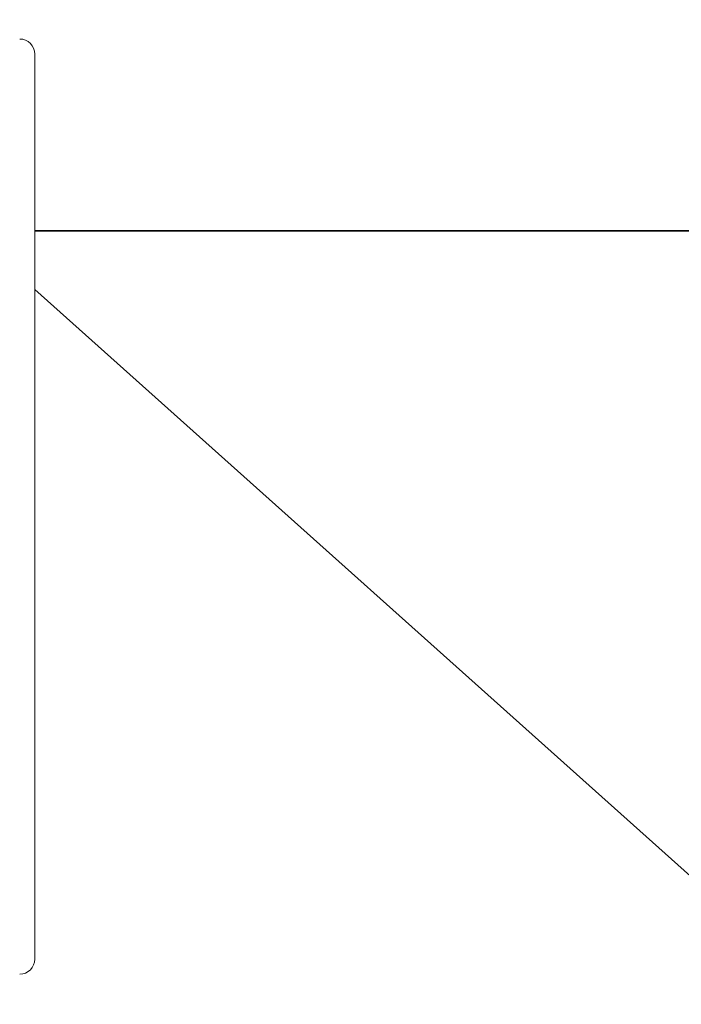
# Model space of a CAD drawing. Header units: millimetres. Extents: x -55054 to 44305, y -132338 to 49528.
# Tile 41 of 72: x 35066 to 35505, y -80382 to -79730. Entities that reach past the tile are written whole.
import ezdxf
from ezdxf import colors
from ezdxf.entities.mleader import LeaderData, LeaderLine
from ezdxf.math import Vec2, Vec3

# ---------------------------------------------------------------- set-up
doc = ezdxf.new("R2010")
doc.units = ezdxf.units.MM
doc.header["$LTSCALE"] = 100
doc.linetypes.add('FREON', pattern=[800, 450, 0, -350])
for name, color, linetype, lineweight in [('.WK_WODA_OPIS', 7, 'Continuous', 13), ('GL-freon', 6, 'FREON', 35), ('GL-urzadzenia', 96, 'Continuous', 20)]:
    doc.layers.add(name, color=color, linetype=linetype, lineweight=lineweight)
doc.styles.add('WYMIARY', font='romans.shx', dxfattribs={"width": 0.7})

# ---------------------------------------------------------------- blocks, each defined once
blk = doc.blocks.new('_None')
blk = doc.blocks.new('RSen_55_ME_FB_SOg - fxza50a2veb - fully flat decoration panel - SH_daikin_tbq - standard-4997338-bottom')
at = {"lineweight": 18}
for p in [(310, 300), (310, -300)]:
    blk.add_line(p, (310, 300), dxfattribs=at)
for centre, start, end in [((300, 300), 360, 90), ((300, -300), 270, 360)]:
    blk.add_arc(centre, 10, start, end, dxfattribs=at)
blk = doc.blocks.new('2658cea6-5bf1-4a8d-8ecb-1a42f1d0a86a')
at = {"lineweight": 18}
blk.add_blockref('RSen_55_ME_FB_SOg - fxza50a2veb - fully flat decoration panel - SH_daikin_tbq - standard-4997338-bottom', (0, 0), dxfattribs=at)
blk = doc.blocks.new('116a95a6-ef70-443d-9a1b-21b416471860')
at = {"layer": 'GL-urzadzenia', "xscale": 0.1, "yscale": 0.1, "zscale": 0.1}
blk.add_blockref('2658cea6-5bf1-4a8d-8ecb-1a42f1d0a86a', (35.05, -31), dxfattribs=at)

msp = doc.modelspace()

# ---------------------------------------------------------------- linework, layer by layer
at = {"layer": 'GL-freon', "ltscale": 0.5, "elevation": -141.5}
msp.add_lwpolyline([(35075.83, -79869.62), (37009.8, -79869.62), (37009.8, -79157.71), (37545.67, -79159.17)], dxfattribs=at)

# ---------------------------------------------------------------- leaders
at = {"layer": '.WK_WODA_OPIS'}
ml = msp.add_multileader_mtext('Standard', dxfattribs=at)
ml.set_content('Klimatyzator kasetonowy IDU-1\\PQch= 3,5kW\\P', color=256, style='WYMIARY')
ml.set_leader_properties(lineweight=-1)
ml.set_arrow_properties(name='NONE')
ml.build(insert=Vec2(0, 0))
ml.multileader.update_dxf_attribs({"text_left_attachment_type": 6, "text_right_attachment_type": 6, "dogleg_length": 86.36, "arrow_head_size": 40})
ctx = ml.context
ctx.base_point, ctx.char_height, ctx.arrow_head_size, ctx.landing_gap_size, ctx.plane_origin = Vec3(37536.9, -82031.91, 258.5), 120, 40, 10, Vec3(77314.5, -66226.74, 258.5)
ctx.left_attachment, ctx.right_attachment = 6, 6
notes = []
notes.append((ctx, [(0, (1, 1, 0), (37450.54, -82033.05, 258.5), (1, 0), 86.36, [(0, [(35075.83, -79908.51, 258.5)], 0, [])])]))
ctx.mtext.insert, ctx.mtext.line_spacing_style, ctx.mtext.flow_direction = Vec3(37546.9, -81889.05, 258.5), 2, 5
ctx.mtext.has_bg_fill, ctx.mtext.bg_color, ctx.mtext.bg_scale_factor, ctx.mtext.bg_transparency, ctx.mtext.use_window_bg_color = 1, -1027028792, 1.5, 0, 1
for ctx, leaders in notes:
    for number, flags, end, landing, length, lines in leaders:
        leader = LeaderData()
        leader.index, (leader.has_last_leader_line, leader.has_dogleg_vector, leader.attachment_direction) = number, flags
        leader.last_leader_point, leader.dogleg_vector, leader.dogleg_length = Vec3(end), Vec3(landing), length
        for number, points, colour, breaks in lines:
            line = LeaderLine()
            line.index, line.vertices, line.color, line.breaks = number, Vec3.list(points), colors.encode_raw_color(colour), breaks
            leader.lines.append(line)
        ctx.leaders.append(leader)

# ---------------------------------------------------------------- next in the draw order: block references
at = {"layer": 'GL-urzadzenia', "xscale": 10, "yscale": 10, "zscale": 10}
msp.add_blockref('116a95a6-ef70-443d-9a1b-21b416471860', (34415.33, -79742.49, -141.5), dxfattribs=at)

doc.saveas('drawing.dxf')
